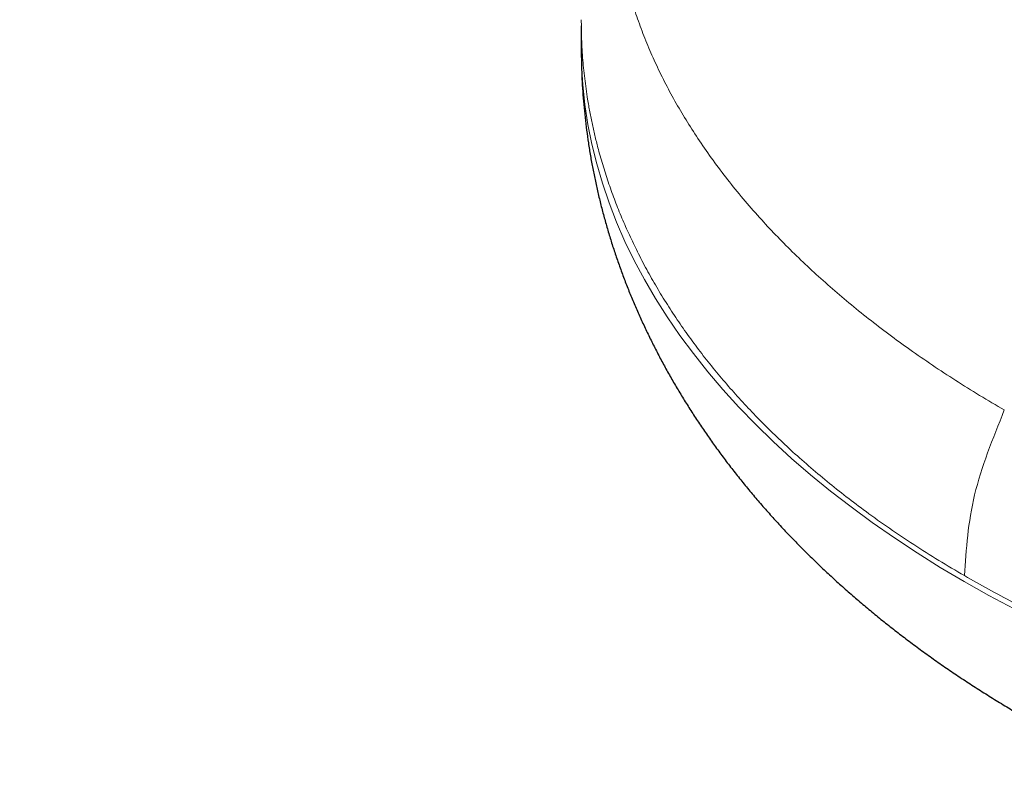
# Model space of a CAD drawing. Header units: millimetres. Extents: x 8 to 587, y 12 to 540.
# Tile 27 of 256: x 513 to 526, y 101 to 111. Entities that reach past the tile are written whole.
import ezdxf

# ---------------------------------------------------------------- set-up
doc = ezdxf.new("R2010")
doc.units = ezdxf.units.MM

msp = doc.modelspace()

# ---------------------------------------------------------------- linework, layer by layer
at = {"color": 7, "linetype": 'Continuous', "lineweight": 30}
for p, q in [((520.066, 110.674), (520.066, 110.677)), ((520.065, 110.594), (520.065, 110.301))]:
    msp.add_line(p, q, dxfattribs=at)
at = {"color": 252, "linetype": 'Continuous', "lineweight": 0, "flags": 128}
msp.add_lwpolyline([(520.065, 110.301), (520.069, 110.072), (520.086, 109.806), (520.114, 109.541), (520.155, 109.276), (520.208, 109.012), (520.272, 108.749), (520.349, 108.488), (520.437, 108.227), (520.538, 107.968), (520.65, 107.71), (520.774, 107.454), (520.909, 107.2), (521.056, 106.948), (521.215, 106.699), (521.384, 106.452), (521.565, 106.208), (521.757, 105.966), (521.96, 105.728), (522.174, 105.493), (522.398, 105.261), (522.633, 105.032), (522.878, 104.807), (523.133, 104.586), (523.399, 104.369), (523.674, 104.156), (523.958, 103.947), (524.253, 103.743), (524.556, 103.543), (524.868, 103.348), (525.189, 103.158), (525.519, 102.972), (525.857, 102.792)], dxfattribs=at)
at = {"color": 252, "linetype": 'Continuous', "lineweight": 0}
for points, knots in [([(549.601, 106.215), (549.494, 108.387), (549.28, 112.744), (548.658, 119.101), (547.812, 125.332), (546.719, 131.406), (545.386, 137.308), (543.811, 143.02), (541.998, 148.527), (539.955, 153.805), (537.686, 158.84), (535.199, 163.622), (532.498, 168.148), (529.591, 172.408), (526.505, 176.37), (523.256, 180.034), (519.853, 183.395), (516.304, 186.494), (513.801, 188.33), (512.554, 189.246)], [0, 0, 0, 0, 0.058412, 0.117173, 0.176238, 0.235558, 0.295083, 0.354765, 0.41455, 0.474388, 0.533914, 0.59339, 0.652763, 0.711985, 0.771004, 0.828726, 0.886162, 0.943267, 1, 1, 1, 1]), ([(521.051, 114.914), (521.051, 114.913), (521.008, 114.828), (520.934, 114.658), (520.832, 114.403), (520.745, 114.15), (520.673, 113.899), (520.613, 113.65), (520.566, 113.4), (520.53, 113.149), (520.507, 112.896), (520.496, 112.643), (520.497, 112.391), (520.511, 112.135), (520.537, 111.874), (520.577, 111.609), (520.63, 111.344), (520.695, 111.08), (520.774, 110.818), (520.864, 110.558), (520.967, 110.298), (521.083, 110.039), (521.211, 109.781), (521.352, 109.526), (521.503, 109.273), (521.669, 109.019), (521.849, 108.763), (522.046, 108.505), (522.255, 108.249), (522.471, 108.004), (522.691, 107.769), (522.914, 107.544), (523.148, 107.322), (523.391, 107.103), (523.644, 106.887), (523.906, 106.675), (524.178, 106.467), (524.463, 106.26), (524.76, 106.053), (525.072, 105.849), (525.392, 105.649), (525.613, 105.519), (525.724, 105.454)], [0, 0, 0, 0, 0.000344, 0.026424, 0.052503, 0.078573, 0.103483, 0.128403, 0.153323, 0.178234, 0.20333, 0.228427, 0.253159, 0.277892, 0.303994, 0.330107, 0.356219, 0.382322, 0.408187, 0.434062, 0.459937, 0.485803, 0.511863, 0.537923, 0.563601, 0.589278, 0.61639, 0.643512, 0.670635, 0.697747, 0.722578, 0.747416, 0.772255, 0.797086, 0.821917, 0.846756, 0.871594, 0.896425, 0.922314, 0.948213, 0.974111, 1, 1, 1, 1]), ([(525.19, 103.237), (525.075, 103.305), (524.844, 103.44), (524.51, 103.652), (524.186, 103.869), (523.886, 104.084), (523.608, 104.293), (523.353, 104.497), (523.105, 104.705), (522.872, 104.913), (522.653, 105.119), (522.446, 105.324), (522.248, 105.532), (522.056, 105.744), (521.872, 105.96), (521.696, 106.181), (521.527, 106.405), (521.367, 106.633), (521.215, 106.864), (521.073, 107.097), (520.939, 107.333), (520.818, 107.566), (520.708, 107.796), (520.608, 108.021), (520.517, 108.249), (520.434, 108.478), (520.359, 108.709), (520.299, 108.919), (520.251, 109.108), (520.213, 109.275), (520.179, 109.443), (520.143, 109.649), (520.109, 109.891), (520.082, 110.172), (520.067, 110.433), (520.066, 110.601), (520.066, 110.674)], [0, 0, 0, 0, 0.035905, 0.071811, 0.107831, 0.143852, 0.175179, 0.206506, 0.23791, 0.269313, 0.298524, 0.327735, 0.357008, 0.38628, 0.415924, 0.445583, 0.475499, 0.50542, 0.535336, 0.565403, 0.595474, 0.625541, 0.653504, 0.68147, 0.709433, 0.737518, 0.765607, 0.793692, 0.813786, 0.83388, 0.853993, 0.874107, 0.907374, 0.94064, 0.973997, 1, 1, 1, 1]), ([(549.842, 103.944), (549.744, 103.89), (549.549, 103.782), (549.249, 103.622), (548.943, 103.464), (548.616, 103.301), (548.268, 103.134), (547.899, 102.963), (547.52, 102.796), (547.132, 102.632), (546.734, 102.472), (546.343, 102.322), (545.959, 102.181), (545.584, 102.05), (545.204, 101.924), (544.84, 101.81), (544.493, 101.705), (544.121, 101.599), (543.702, 101.485), (543.234, 101.366), (542.784, 101.261), (542.354, 101.167), (541.944, 101.084), (541.532, 101.006), (541.1, 100.932), (540.649, 100.861), (540.177, 100.795), (539.704, 100.737), (539.253, 100.69), (538.826, 100.651), (538.423, 100.62), (537.995, 100.593), (537.541, 100.572), (537.063, 100.558), (536.585, 100.551), (536.108, 100.552), (535.637, 100.562), (535.173, 100.578), (534.717, 100.603), (534.262, 100.634), (533.809, 100.673), (533.378, 100.718), (532.968, 100.766), (532.58, 100.819), (532.171, 100.88), (531.742, 100.952), (531.293, 101.036), (530.849, 101.127), (530.41, 101.226), (529.982, 101.332), (529.564, 101.443), (529.156, 101.56), (528.754, 101.684), (528.358, 101.815), (527.973, 101.951), (527.598, 102.091), (527.234, 102.236), (526.876, 102.388), (526.524, 102.546), (526.18, 102.709), (525.842, 102.879), (525.511, 103.054), (525.297, 103.176), (525.19, 103.237)], [0, 0, 0, 0, 0.014876, 0.029757, 0.044638, 0.059514, 0.07641, 0.093309, 0.110205, 0.127409, 0.144617, 0.161822, 0.177364, 0.192911, 0.208458, 0.224, 0.237024, 0.250049, 0.268249, 0.286453, 0.304653, 0.320176, 0.335704, 0.351232, 0.366755, 0.384228, 0.401707, 0.419186, 0.436659, 0.451435, 0.466214, 0.48099, 0.498476, 0.515971, 0.53347, 0.550966, 0.568451, 0.58534, 0.602237, 0.619138, 0.636035, 0.652924, 0.667678, 0.682434, 0.697189, 0.714649, 0.732119, 0.749592, 0.767062, 0.784523, 0.801388, 0.818261, 0.835138, 0.852011, 0.868876, 0.88518, 0.901484, 0.917871, 0.934264, 0.950657, 0.967045, 0.983522, 1, 1, 1, 1])]:
    msp.add_open_spline(points, degree=3, knots=knots, dxfattribs=at)
at = {"color": 7, "linetype": 'Continuous', "lineweight": 30}
msp.add_open_spline([(520.065, 110.301), (520.065, 110.278), (520.065, 110.197), (520.068, 110.059), (520.074, 109.886), (520.084, 109.714), (520.098, 109.542), (520.115, 109.37), (520.136, 109.198), (520.16, 109.027), (520.187, 108.856), (520.219, 108.685), (520.253, 108.515), (520.291, 108.345), (520.333, 108.175), (520.378, 108.006), (520.426, 107.837), (520.478, 107.669), (520.533, 107.502), (520.592, 107.335), (520.654, 107.168), (520.72, 107.003), (520.789, 106.838), (520.862, 106.673), (520.938, 106.51), (521.018, 106.347), (521.101, 106.185), (521.187, 106.023), (521.277, 105.863), (521.371, 105.703), (521.468, 105.545), (521.568, 105.387), (521.672, 105.23), (521.779, 105.074), (521.89, 104.92), (522.004, 104.766), (522.122, 104.614), (522.243, 104.462), (522.367, 104.312), (522.495, 104.163), (522.626, 104.016), (522.76, 103.869), (522.898, 103.724), (523.039, 103.581), (523.183, 103.439), (523.331, 103.298), (523.481, 103.159), (523.635, 103.022), (523.792, 102.886), (523.952, 102.751), (524.115, 102.619), (524.281, 102.488), (524.45, 102.359), (524.622, 102.232), (524.796, 102.107), (524.973, 101.983), (525.153, 101.862), (525.336, 101.742), (525.521, 101.625), (525.708, 101.509), (525.874, 101.41), (525.979, 101.349), (526.019, 101.326)], degree=3, knots=[0, 0, 0, 0, 0.006351, 0.022045, 0.037738, 0.053434, 0.069135, 0.084844, 0.100566, 0.116303, 0.132058, 0.147836, 0.163638, 0.179468, 0.19533, 0.211226, 0.22716, 0.243134, 0.259152, 0.275216, 0.29133, 0.307496, 0.323717, 0.339995, 0.356333, 0.372734, 0.389199, 0.40573, 0.42233, 0.439, 0.455741, 0.472556, 0.489444, 0.506407, 0.523445, 0.540559, 0.557749, 0.575014, 0.592353, 0.609767, 0.627253, 0.644811, 0.662438, 0.680133, 0.697893, 0.715716, 0.7336, 0.75154, 0.769535, 0.787581, 0.805674, 0.823812, 0.84199, 0.860205, 0.878454, 0.896733, 0.915039, 0.933368, 0.951718, 0.970084, 0.988464, 1, 1, 1, 1], dxfattribs=at)
at = {"color": 252, "linetype": 'Continuous', "lineweight": 0}
msp.add_open_spline([(525.19, 103.237), (525.214, 103.593), (525.262, 104.306), (525.57, 105.071), (525.724, 105.454)], degree=3, dxfattribs=at)

doc.saveas('drawing.dxf')
